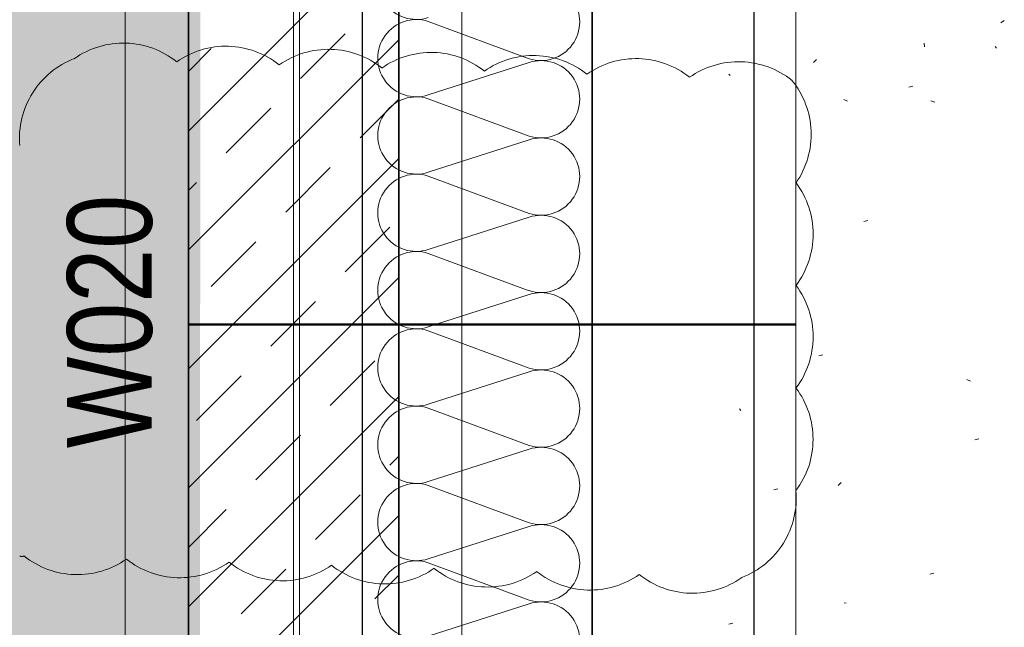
# Model space of a CAD drawing. Extents: x -743 to 300, y 62 to 1112.
# Tile 98 of 179: x -615 to -592, y 972 to 987. Entities that reach past the tile are written whole.
import ezdxf
from ezdxf.lldxf.tags import DXFTag

# ---------------------------------------------------------------- set-up
doc = ezdxf.new("R2010")
doc.units = 0
doc.layers.get('0').update_dxf_attribs({"lineweight": 13})
for name, color, linetype, lineweight, true_color in [('30 -33 Aussenwände- 7 Fassade_ Elemente', 7, 'Continuous', 9, 0x00aacc), ('30 -34 Innenwände- 1 tragend', 7, 'Continuous', 13, 0xdd0806), ('30 -35 Decken- 1 Konstruktion-Träger- Stahlbeton', 7, 'Continuous', 13, 0x33aa00), ('60- 61 allgemeine Ausstattung- 4 Terrassen', 9, 'Continuous', 9, 0x808080), ('70 -77 Revision- 2 Wolken', 7, 'Continuous', 18, 0x944cff), ('iwb_Layout BA_Markierung', 7, 'Continuous', 9, 0xbadcdc)]:
    doc.layers.add(name, color=color, linetype=linetype, lineweight=lineweight, true_color=true_color)
doc.layers.add('70 -71 Achsen- 1 Gebäudeachsen', color=7, linetype='STRICHPUNKT2-A06CPV7LL0', lineweight=18)
doc.layers.add('70 -75 Raumstempel- 3 Wandstempel', color=7, linetype='Continuous', lineweight=50)
doc.styles.get("Standard").update_dxf_attribs({"font": 'ARIALN.TTF'})
tags = doc.linetypes.add('grob-A06CPV7GL0', pattern=[14, 3, -8, 3]).pattern_tags.tags
tags[8:9] = [DXFTag(74, 4), DXFTag(75, 0), DXFTag(340, '0'), DXFTag(46, 0.0), DXFTag(50, 0.0), DXFTag(44, 0.0), DXFTag(45, 0.0)]
tags[6:7] = [DXFTag(74, 4), DXFTag(75, 0), DXFTag(340, '0'), DXFTag(46, 0.0), DXFTag(50, 0.0), DXFTag(44, 0.0), DXFTag(45, 0.0)]
tags[4:5] = [DXFTag(74, 4), DXFTag(75, 0), DXFTag(340, '0'), DXFTag(46, 0.0), DXFTag(50, 0.0), DXFTag(44, 0.0), DXFTag(45, 0.0)]
tags = doc.linetypes.add('STRICHPUNKT2-A06CPV7LL0', pattern=[12.7, 6.35, -3.175, 0, -3.175]).pattern_tags.tags
tags[10:11] = [DXFTag(74, 4), DXFTag(75, 0), DXFTag(340, '0'), DXFTag(46, 0.0), DXFTag(50, 0.0), DXFTag(44, 0.0), DXFTag(45, 0.0)]
tags[8:9] = [DXFTag(74, 4), DXFTag(75, 0), DXFTag(340, '0'), DXFTag(46, 0.0), DXFTag(50, 0.0), DXFTag(44, 0.0), DXFTag(45, 0.0)]
tags[6:7] = [DXFTag(74, 4), DXFTag(75, 0), DXFTag(340, '0'), DXFTag(46, 0.0), DXFTag(50, 0.0), DXFTag(44, 0.0), DXFTag(45, 0.0)]
tags[4:5] = [DXFTag(74, 4), DXFTag(75, 0), DXFTag(340, '0'), DXFTag(46, 0.0), DXFTag(50, 0.0), DXFTag(44, 0.0), DXFTag(45, 0.0)]

# ---------------------------------------------------------------- blocks, each defined once
blk = doc.blocks.new('Polygon-A06CPV78L0')
at = {"color": 0, "linetype": 'ByBlock', "lineweight": -2, "ltscale": 0.13}
blk.add_solid([(-611.222, 86.203), (-682.362, 86.014), (-611.055, 1083.814), (-682.362, 1083.814)], dxfattribs=at)
blk = doc.blocks.new('Referenz-A06CPV7ML0')
at = {"layer": '30 -33 Aussenwände- 7 Fassade_ Elemente', "color": 0, "linetype": 'Continuous', "lineweight": 25, "ltscale": 0.25}
for p, q in [((-601.752, 999.912), (-601.752, 834.912)), ((-607.212, 839.412), (-607.212, 995.412)), ((-601.752, 839.912), (-601.752, 994.912)), ((-597.912, 994.912), (-597.912, 839.912))]:
    blk.add_line(p, q, dxfattribs=at)
at = {"layer": '30 -33 Aussenwände- 7 Fassade_ Elemente', "color": 0, "linetype": 'Continuous', "ltscale": 0.13}
for p, q in [((-596.912, 836.312), (-596.912, 998.512)), ((-608.712, 995.412), (-608.712, 839.412)), ((-605.652, 986.52), (-603.252, 985.633)), ((-603.252, 985.543), (-605.652, 984.772)), ((-605.652, 984.682), (-603.252, 983.794)), ((-603.252, 983.704), (-605.652, 982.933)), ((-605.652, 982.843), (-603.252, 981.956)), ((-603.252, 981.866), (-605.652, 981.094)), ((-605.652, 981.004), (-603.252, 980.117)), ((-603.252, 980.027), (-605.652, 979.256)), ((-605.652, 979.166), (-603.252, 978.279)), ((-603.252, 978.189), (-605.652, 977.417)), ((-605.652, 977.327), (-603.252, 976.44)), ((-603.252, 976.35), (-605.652, 975.579)), ((-605.652, 975.489), (-603.252, 974.602)), ((-603.252, 974.512), (-605.652, 973.74)), ((-605.652, 973.65), (-603.252, 972.763)), ((-603.252, 972.673), (-605.652, 971.902))]:
    blk.add_line(p, q, dxfattribs=at)
for centre, major_axis, end_param in [((-605.934, 987.484), (0.282, 0.874), 3.765224), ((-602.97, 986.507), (-0.282, -0.874), 3.764652), ((-605.934, 985.646), (0.282, 0.874), 3.765224), ((-602.97, 984.669), (-0.282, -0.874), 3.764652), ((-605.934, 983.807), (0.282, 0.874), 3.765224), ((-602.97, 982.83), (-0.282, -0.874), 3.764652), ((-605.934, 981.969), (0.282, 0.874), 3.765224), ((-602.97, 980.992), (-0.282, -0.874), 3.764652), ((-605.934, 980.13), (0.282, 0.874), 3.765224), ((-602.97, 979.153), (-0.282, -0.874), 3.764652), ((-605.934, 978.292), (0.282, 0.874), 3.765224), ((-602.97, 977.314), (-0.282, -0.874), 3.764652), ((-605.934, 976.453), (0.282, 0.874), 3.765224), ((-602.97, 975.476), (-0.282, -0.874), 3.764652), ((-605.934, 974.615), (0.282, 0.874), 3.765224), ((-602.97, 973.637), (-0.282, -0.874), 3.764652), ((-605.934, 972.776), (0.282, 0.874), 3.765224), ((-602.97, 971.799), (-0.282, -0.874), 3.764652)]:
    blk.add_ellipse(centre, major_axis=major_axis, ratio=1, start_param=0, end_param=end_param, dxfattribs=at)
at = {"layer": '30 -34 Innenwände- 1 tragend', "color": 0, "lineweight": 35}
for p, q in [((-611.352, 995.912), (-611.352, 838.912)), ((-606.352, 995.912), (-606.352, 838.912))]:
    blk.add_line(p, q, dxfattribs=at)
at = {"layer": '30 -34 Innenwände- 1 tragend', "color": 0, "linetype": 'Continuous', "lineweight": -2, "ltscale": 0.13}
for p, q in [((-611.352, 995.912), (-611.352, 838.912)), ((-606.352, 995.912), (-606.352, 838.912))]:
    blk.add_line(p, q, dxfattribs=at)
at = {"layer": '30 -34 Innenwände- 1 tragend', "color": 0, "lineweight": 9}
for p, q in [((-611.352, 983.913), (-606.352, 988.913)), ((-611.352, 983.913), (-606.352, 988.913)), ((-608.686, 985.165), (-607.626, 986.225)), ((-608.686, 985.165), (-607.626, 986.225)), ((-611.352, 981.085), (-606.352, 986.085)), ((-611.352, 981.085), (-606.352, 986.085)), ((-611.352, 985.328), (-610.808, 985.872)), ((-611.352, 985.328), (-610.808, 985.872)), ((-607.272, 983.751), (-606.352, 984.671)), ((-607.272, 983.751), (-606.352, 984.671)), ((-610.454, 983.397), (-609.393, 984.458)), ((-610.454, 983.397), (-609.393, 984.458)), ((-611.352, 978.257), (-606.352, 983.257)), ((-611.352, 978.257), (-606.352, 983.257)), ((-609.04, 981.983), (-607.979, 983.043)), ((-609.04, 981.983), (-607.979, 983.043)), ((-611.352, 982.499), (-611.161, 982.69)), ((-611.352, 982.499), (-611.161, 982.69)), ((-607.626, 980.569), (-606.565, 981.629)), ((-607.626, 980.569), (-606.565, 981.629)), ((-610.808, 980.215), (-609.747, 981.276)), ((-610.808, 980.215), (-609.747, 981.276)), ((-611.352, 975.428), (-606.352, 980.428)), ((-611.352, 975.428), (-606.352, 980.428)), ((-609.393, 978.801), (-608.333, 979.862)), ((-609.393, 978.801), (-608.333, 979.862)), ((-607.979, 977.387), (-606.918, 978.447)), ((-607.979, 977.387), (-606.918, 978.447)), ((-611.161, 977.033), (-610.1, 978.094)), ((-611.161, 977.033), (-610.1, 978.094)), ((-611.352, 972.6), (-606.352, 977.6)), ((-611.352, 972.6), (-606.352, 977.6)), ((-609.747, 975.619), (-608.686, 976.68)), ((-609.747, 975.619), (-608.686, 976.68)), ((-606.565, 975.972), (-606.352, 976.185)), ((-606.565, 975.972), (-606.352, 976.185)), ((-608.333, 974.205), (-607.272, 975.265)), ((-608.333, 974.205), (-607.272, 975.265)), ((-611.352, 974.014), (-610.454, 974.912)), ((-611.352, 974.014), (-610.454, 974.912)), ((-611.352, 969.771), (-606.352, 974.771)), ((-611.352, 969.771), (-606.352, 974.771)), ((-610.1, 972.437), (-609.04, 973.498)), ((-610.1, 972.437), (-609.04, 973.498)), ((-606.918, 972.79), (-606.352, 973.357)), ((-606.918, 972.79), (-606.352, 973.357))]:
    blk.add_line(p, q, dxfattribs=at)
at = {"layer": '30 -35 Decken- 1 Konstruktion-Träger- Stahlbeton', "color": 0, "linetype": 'grob-A06CPV7GL0', "lineweight": -2, "ltscale": 0.13}
for p, q in [((-612.852, 995.912), (-612.852, 778.912)), ((-604.852, 995.912), (-604.852, 778.912))]:
    blk.add_line(p, q, dxfattribs=at)
at = {"layer": '60- 61 allgemeine Ausstattung- 4 Terrassen', "color": 0}
for p, q in [((-591.96, 986.542), (-592.04, 986.485)), ((-593.858, 985.912), (-593.867, 986)), ((-592.142, 985.882), (-592.175, 985.919)), ((-596.425, 985.611), (-596.497, 985.544)), ((-598.473, 985.233), (-598.506, 985.269)), ((-594.232, 984.957), (-594.136, 984.981)), ((-595.776, 984.659), (-595.685, 984.622)), ((-593.706, 984.632), (-593.612, 984.603)), ((-595.301, 981.764), (-595.205, 981.788)), ((-596.37, 978.572), (-596.274, 978.595)), ((-592.854, 978.004), (-592.763, 977.967)), ((-598.218, 977.269), (-598.251, 977.305)), ((-592.664, 976.57), (-592.568, 976.593)), ((-595.837, 975.554), (-595.909, 975.487)), ((-597.439, 975.379), (-597.343, 975.403)), ((-593.733, 973.377), (-593.637, 973.401)), ((-595.766, 972.693), (-595.722, 972.69)), ((-598.508, 972.187), (-598.412, 972.21))]:
    blk.add_line(p, q, dxfattribs=at)
at = {"layer": '70 -71 Achsen- 1 Gebäudeachsen', "color": 0, "linetype": 'STRICHPUNKT2-A06CPV7LL0', "ltscale": 0.18}
blk.add_line((-608.852, 1084.852), (-608.852, 85.412), dxfattribs=at)
at = {"layer": '70 -75 Raumstempel- 3 Wandstempel', "color": 0, "linetype": 'Continuous', "ltscale": 0.5}
blk.add_line((-611.352, 979.314), (-596.912, 979.314), dxfattribs=at)
at = {"layer": '70 -77 Revision- 2 Wolken', "color": 0, "linetype": 'Continuous', "ltscale": 0.18}
for centre, major_axis in [((-612.897, 983.972), (0.061, 2.031)), ((-612.897, 983.972), (1.268, 1.588)), ((-610.46, 983.898), (0.061, 2.031)), ((-610.46, 983.898), (1.268, 1.588)), ((-608.022, 983.824), (0.061, 2.031)), ((-608.022, 983.824), (1.268, 1.588)), ((-605.585, 983.75), (0.061, 2.031)), ((-605.585, 983.75), (1.268, 1.588)), ((-603.148, 983.677), (0.061, 2.031)), ((-603.148, 983.677), (1.268, 1.588)), ((-613.337, 983.737), (-0.729, 1.897)), ((-600.71, 983.603), (0.061, 2.031)), ((-600.71, 983.603), (1.268, 1.588)), ((-598.273, 983.529), (0.061, 2.031)), ((-598.273, 983.529), (1.268, 1.588)), ((-598.582, 983.835), (2.03, 0.08)), ((-613.337, 983.737), (-1.721, 1.08)), ((-598.582, 983.835), (1.672, -1.154)), ((-598.535, 981.462), (2.032, -0.001)), ((-598.535, 981.462), (1.625, -1.22)), ((-598.536, 979.023), (2.032, -0.001)), ((-598.536, 979.023), (1.625, -1.22)), ((-598.537, 976.585), (2.032, -0.001)), ((-598.537, 976.585), (1.625, -1.22)), ((-598.936, 975.189), (1.725, -1.074)), ((-598.936, 975.189), (0.736, -1.894)), ((-615.309, 973.88), (-0.0525, -0.0658)), ((-615.309, 973.88), (-0.0025, -0.0842)), ((-613.993, 975.399), (-1.268, -1.588)), ((-613.993, 975.399), (-0.061, -2.031)), ((-611.556, 975.325), (-1.268, -1.588)), ((-611.556, 975.325), (-0.061, -2.031)), ((-609.119, 975.252), (-1.268, -1.588)), ((-609.119, 975.252), (-0.061, -2.031)), ((-606.681, 975.178), (-1.268, -1.588)), ((-606.681, 975.178), (-0.061, -2.031)), ((-604.244, 975.104), (-1.268, -1.588)), ((-604.244, 975.104), (-0.061, -2.031)), ((-601.807, 975.031), (-1.268, -1.588)), ((-601.807, 975.031), (-0.061, -2.031)), ((-599.369, 974.957), (-1.268, -1.588)), ((-599.369, 974.957), (-0.061, -2.031))]:
    blk.add_ellipse(centre, major_axis=major_axis, ratio=1, start_param=0, end_param=0.643501, dxfattribs=at)
at = {"layer": '70 -75 Raumstempel- 3 Wandstempel', "color": 0, "linetype": 'Continuous', "ltscale": 0.5, "insert": (-614.235, 976.372), "char_height": 2.01377, "attachment_point": 1, "rotation": 90}
blk.add_mtext('{\\fArial Narrow;W020}', dxfattribs=at)

msp = doc.modelspace()

# ---------------------------------------------------------------- block references
at = {"color": 8, "lineweight": 13, "ltscale": 0.13, "true_color": 0x808080}
msp.add_blockref('Referenz-A06CPV7ML0', (0, 0), dxfattribs=at)
at = {"layer": 'iwb_Layout BA_Markierung', "ltscale": 0.13}
msp.add_blockref('Polygon-A06CPV78L0', (0, 0), dxfattribs=at)

doc.saveas('drawing.dxf')
